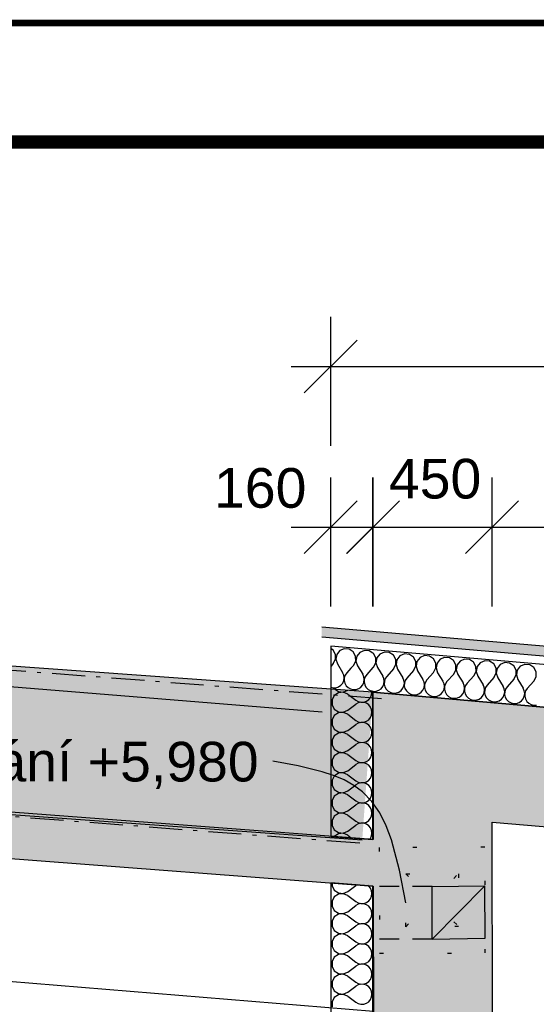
# Model space of a CAD drawing. Extents: x -12025 to 39812, y -28775 to 12.
# Tile 50 of 90: x 19994 to 21949, y -3713 to 12. Entities that reach past the tile are written whole.
import ezdxf
from ezdxf.enums import TextEntityAlignment as Align

# ---------------------------------------------------------------- set-up
doc = ezdxf.new("R2010")
doc.units = 0
doc.header["$MEASUREMENT"] = 0
for name, pattern in [('Tečkovaná L', [257.5, 15, -242.5]), ('Čerchovaná M', [225, 125, -42.5, 15, -42.5]), ('Čárkovaná S', [125, 75, -50])]:
    doc.linetypes.add(name, pattern=pattern)
for name, color, linetype in [('OÚ Dukovany půdorys kóty 1NP', 7, 'Continuous'), ('OÚ Dukovany půdorys podklad 1NP', 7, 'Continuous'), ('Ramecek', 7, 'Continuous')]:
    doc.layers.add(name, color=color, linetype=linetype)
doc.styles.add('Arial', font='txt')

msp = doc.modelspace()

# ---------------------------------------------------------------- hatches: boundary and pattern name
at = {"layer": 'OÚ Dukovany půdorys podklad 1NP', "linetype": 'Continuous'}
h = msp.add_hatch(dxfattribs=at)
h.set_pattern_fill('OMÍTKA_01', color=21, style=0, pattern_type=2)
h.set_pattern_definition([(0, (0, 0), (0, 86.60254), [0, -50]), (0, (25, 43.3), (0, 86.60254), [0, -50])])
edge = h.paths.add_edge_path()
edge.add_spline(control_points=[(21137.1, -2322.4), (21137.1, -2322.4), (26289.7, -2764.7), (26289.7, -2764.7)], knot_values=[0, 0, 0, 0, 1, 1, 1, 1], degree=3, periodic=0)
edge.add_spline(control_points=[(26289.7, -2764.7), (26289.7, -2764.7), (26292.6, -2728.3), (26292.6, -2728.3)], knot_values=[0, 0, 0, 0, 1, 1, 1, 1], degree=3, periodic=0)
edge.add_spline(control_points=[(26292.6, -2728.3), (26292.6, -2728.3), (21137, -2285.7), (21137, -2285.7)], knot_values=[0, 0, 0, 0, 1, 1, 1, 1], degree=3, periodic=0)
edge.add_spline(control_points=[(21137, -2285.7), (21137, -2285.7), (21137.1, -2322.4), (21137.1, -2322.4)], knot_values=[0, 0, 0, 0, 1, 1, 1, 1], degree=3, periodic=0)
edge.add_spline(control_points=[(21137.1, -2322.4), (21137.1, -2322.4), (21137.1, -2322.4), (21137.1, -2322.4)], knot_values=[0, 0, 0, 0, 1, 1, 1, 1], degree=3, periodic=0)
h = msp.add_hatch(color=9, dxfattribs=at)
edge = h.paths.add_edge_path()
edge.add_spline(control_points=[(21355.3, -3519.2), (21355.3, -3519.2), (21755.3, -3518.5), (21755.3, -3518.5)], knot_values=[0, 0, 0, 0, 1, 1, 1, 1], degree=3, periodic=0)
edge.add_spline(control_points=[(21755.3, -3518.5), (21755.3, -3518.5), (21754.6, -3118.5), (21754.6, -3118.5)], knot_values=[0, 0, 0, 0, 1, 1, 1, 1], degree=3, periodic=0)
edge.add_spline(control_points=[(21754.6, -3118.5), (21754.6, -3118.5), (21354.6, -3119.2), (21354.6, -3119.2)], knot_values=[0, 0, 0, 0, 1, 1, 1, 1], degree=3, periodic=0)
edge.add_spline(control_points=[(21354.6, -3119.2), (21354.6, -3119.2), (21355.3, -3519.2), (21355.3, -3519.2)], knot_values=[0, 0, 0, 0, 1, 1, 1, 1], degree=3, periodic=0)
edge.add_spline(control_points=[(21355.3, -3519.2), (21355.3, -3519.2), (21355.3, -3419), (21355.3, -3419)], knot_values=[0, 0, 0, 0, 1, 1, 1, 1], degree=3, periodic=0)
edge.add_spline(control_points=[(21355.3, -3419), (21355.3, -3419), (21455.1, -3419), (21455.1, -3419)], knot_values=[0, 0, 0, 0, 1, 1, 1, 1], degree=3, periodic=0)
edge.add_spline(control_points=[(21455.1, -3419), (21455.1, -3419), (21454.8, -3219), (21454.8, -3219)], knot_values=[0, 0, 0, 0, 1, 1, 1, 1], degree=3, periodic=0)
edge.add_spline(control_points=[(21454.8, -3219), (21454.8, -3219), (21654.8, -3218.6), (21654.8, -3218.6)], knot_values=[0, 0, 0, 0, 1, 1, 1, 1], degree=3, periodic=0)
edge.add_spline(control_points=[(21654.8, -3218.6), (21654.8, -3218.6), (21655.1, -3418.6), (21655.1, -3418.6)], knot_values=[0, 0, 0, 0, 1, 1, 1, 1], degree=3, periodic=0)
edge.add_spline(control_points=[(21655.1, -3418.6), (21655.1, -3418.6), (21455.1, -3419), (21455.1, -3419)], knot_values=[0, 0, 0, 0, 1, 1, 1, 1], degree=3, periodic=0)
edge.add_spline(control_points=[(21455.1, -3419), (21455.1, -3419), (21355.3, -3419), (21355.3, -3419)], knot_values=[0, 0, 0, 0, 1, 1, 1, 1], degree=3, periodic=0)
edge.add_spline(control_points=[(21355.3, -3419), (21355.3, -3419), (21355.3, -3519.2), (21355.3, -3519.2)], knot_values=[0, 0, 0, 0, 1, 1, 1, 1], degree=3, periodic=0)
edge.add_spline(control_points=[(21355.3, -3519.2), (21355.3, -3519.2), (21355.3, -3519.2), (21355.3, -3519.2)], knot_values=[0, 0, 0, 0, 1, 1, 1, 1], degree=3, periodic=0)
h = msp.add_hatch(color=9, dxfattribs=at)
edge = h.paths.add_edge_path()
edge.add_spline(control_points=[(21355.3, -3519.2), (21355.3, -3519.2), (21755.3, -3518.5), (21755.3, -3518.5)], knot_values=[0, 0, 0, 0, 1, 1, 1, 1], degree=3, periodic=0)
edge.add_spline(control_points=[(21755.3, -3518.5), (21755.3, -3518.5), (21754.6, -3118.5), (21754.6, -3118.5)], knot_values=[0, 0, 0, 0, 1, 1, 1, 1], degree=3, periodic=0)
edge.add_spline(control_points=[(21754.6, -3118.5), (21754.6, -3118.5), (21354.6, -3119.2), (21354.6, -3119.2)], knot_values=[0, 0, 0, 0, 1, 1, 1, 1], degree=3, periodic=0)
edge.add_spline(control_points=[(21354.6, -3119.2), (21354.6, -3119.2), (21355.3, -3519.2), (21355.3, -3519.2)], knot_values=[0, 0, 0, 0, 1, 1, 1, 1], degree=3, periodic=0)
edge.add_spline(control_points=[(21355.3, -3519.2), (21355.3, -3519.2), (21355.3, -3419), (21355.3, -3419)], knot_values=[0, 0, 0, 0, 1, 1, 1, 1], degree=3, periodic=0)
edge.add_spline(control_points=[(21355.3, -3419), (21355.3, -3419), (21455.1, -3419), (21455.1, -3419)], knot_values=[0, 0, 0, 0, 1, 1, 1, 1], degree=3, periodic=0)
edge.add_spline(control_points=[(21455.1, -3419), (21455.1, -3419), (21454.8, -3219), (21454.8, -3219)], knot_values=[0, 0, 0, 0, 1, 1, 1, 1], degree=3, periodic=0)
edge.add_spline(control_points=[(21454.8, -3219), (21454.8, -3219), (21654.8, -3218.6), (21654.8, -3218.6)], knot_values=[0, 0, 0, 0, 1, 1, 1, 1], degree=3, periodic=0)
edge.add_spline(control_points=[(21654.8, -3218.6), (21654.8, -3218.6), (21655.1, -3418.6), (21655.1, -3418.6)], knot_values=[0, 0, 0, 0, 1, 1, 1, 1], degree=3, periodic=0)
edge.add_spline(control_points=[(21655.1, -3418.6), (21655.1, -3418.6), (21455.1, -3419), (21455.1, -3419)], knot_values=[0, 0, 0, 0, 1, 1, 1, 1], degree=3, periodic=0)
edge.add_spline(control_points=[(21455.1, -3419), (21455.1, -3419), (21355.3, -3419), (21355.3, -3419)], knot_values=[0, 0, 0, 0, 1, 1, 1, 1], degree=3, periodic=0)
edge.add_spline(control_points=[(21355.3, -3419), (21355.3, -3419), (21355.3, -3519.2), (21355.3, -3519.2)], knot_values=[0, 0, 0, 0, 1, 1, 1, 1], degree=3, periodic=0)
edge.add_spline(control_points=[(21355.3, -3519.2), (21355.3, -3519.2), (21355.3, -3519.2), (21355.3, -3519.2)], knot_values=[0, 0, 0, 0, 1, 1, 1, 1], degree=3, periodic=0)

# ---------------------------------------------------------------- linework, layer by layer
at = {"layer": 'OÚ Dukovany půdorys kóty 1NP', "color": 1, "linetype": 'Continuous'}
for p, q in [((21170.9, -1599.7), (21170.9, -1112.2)), ((21270.9, -1199.7), (21070.9, -1399.7)), ((21020.9, -1299.7), (21170.9, -1299.7)), ((21170.9, -1299.7), (32157.5, -1299.7)), ((21170.9, -2207.6), (21170.9, -1720.1)), ((21330.9, -2207.6), (21330.9, -1720.1)), ((21331.8, -2207.6), (21331.8, -1720.1)), ((21781.3, -2207.6), (21781.3, -1720.1)), ((21781.3, -2207.6), (21781.3, -1720.1)), ((21070.9, -2007.6), (21270.9, -1807.6)), ((21430.9, -1807.6), (21230.9, -2007.6)), ((21431.8, -1807.6), (21231.8, -2007.6)), ((21881.3, -1807.6), (21681.3, -2007.6)), ((21881.3, -1807.6), (21681.3, -2007.6)), ((21020.9, -1907.6), (21170.9, -1907.6)), ((21170.9, -1907.6), (21330.9, -1907.6)), ((21181.8, -1907.6), (21331.8, -1907.6)), ((21330.9, -1907.6), (21480.9, -1907.6)), ((21331.8, -1907.6), (21781.3, -1907.6)), ((21781.3, -1907.6), (24466.6, -1907.6))]:
    msp.add_line(p, q, dxfattribs=at)
at = {"layer": 'OÚ Dukovany půdorys podklad 1NP', "color": 8, "linetype": 'Continuous'}
msp.add_line((21138.4, -2607.8), (6775, -1445), dxfattribs=at)
at = {"layer": 'OÚ Dukovany půdorys podklad 1NP', "color": 251, "linetype": 'Čerchovaná M'}
for p, q in [((21363.1, -2556.8), (7737.8, -1515.5)), ((7695.9, -2063.9), (21321.2, -3105.2))]:
    msp.add_line(p, q, dxfattribs=at)
at = {"layer": 'OÚ Dukovany půdorys podklad 1NP', "color": 7, "linetype": 'Continuous'}
for p, q in [((21330.4, -2532.3), (11385.9, -1815.5)), ((21331.4, -3089.7), (11345.5, -2334.1)), ((11345.7, -2374), (21290.2, -3090.9)), ((11332.3, -2508.6), (21331.8, -3265.2)), ((21330.4, -2532.3), (21331.2, -2984.1)), ((25966, -2934.2), (21330.4, -2532.3)), ((21331.2, -2984.1), (21331.4, -3089.7)), ((21781.3, -3023.1), (25966.8, -3386)), ((21782.8, -3812.2), (21781.3, -3023.1)), ((21331.8, -3265.2), (21332.8, -3813))]:
    msp.add_line(p, q, dxfattribs=at)
at = {"layer": 'OÚ Dukovany půdorys podklad 1NP', "color": 1, "linetype": 'Continuous'}
for p, q in [((26292.6, -2728.3), (21137, -2285.7)), ((21137.1, -2322.4), (26289.7, -2764.7)), ((21170.9, -2357.9), (21170.9, -2518.5)), ((25979.6, -2774.8), (21170.9, -2357.9)), ((21170.9, -2518.5), (21170.9, -3077.5)), ((21330.9, -2532.3), (25966.8, -2934.3)), ((21330.9, -3089.6), (21330.9, -2532.3)), ((21170.9, -3077.5), (21330.9, -3089.6)), ((21330.9, -3265.1), (21170.9, -3253)), ((21170.9, -3253), (21170.9, -3814)), ((21330.9, -3814), (21330.9, -3265.1))]:
    msp.add_line(p, q, dxfattribs=at)
at = {"layer": 'OÚ Dukovany půdorys podklad 1NP', "color": 21, "linetype": 'Continuous'}
for p, q in [((21180.4, -2372.5), (21170.9, -2366.2)), ((21189.3, -2388.8), (21180.4, -2372.5)), ((21205.2, -2374.6), (21196.4, -2385.7)), ((21222.3, -2367.3), (21205.2, -2374.6)), ((21240.8, -2368.9), (21222.3, -2367.3)), ((21256.3, -2379.1), (21240.8, -2368.9)), ((21265.2, -2395.3), (21256.3, -2379.1)), ((21281.1, -2381.2), (21269.6, -2395.7)), ((21298.2, -2373.9), (21281.1, -2381.2)), ((21316.7, -2375.5), (21298.2, -2373.9)), ((21330.9, -2384.8), (21316.7, -2375.5)), ((21374.1, -2380.5), (21357.1, -2387.8)), ((21392.6, -2382.1), (21374.1, -2380.5)), ((21408.1, -2392.2), (21392.6, -2382.1)), ((21180.8, -2423.7), (21189.5, -2407.3)), ((21189.5, -2407.3), (21189.3, -2388.8)), ((21193.7, -2389.1), (21190.3, -2407.4)), ((21190.3, -2407.4), (21196, -2425.1)), ((21196.4, -2385.7), (21193.7, -2389.1)), ((21256.7, -2430.3), (21265.4, -2413.9)), ((21265.4, -2413.9), (21265.2, -2395.3)), ((21269.6, -2395.7), (21266.2, -2414)), ((21266.2, -2414), (21271.9, -2431.6)), ((21332.2, -2385.6), (21330.9, -2384.8)), ((21341.1, -2401.9), (21332.2, -2385.6)), ((21332.6, -2436.9), (21341.3, -2420.5)), ((21341.3, -2420.5), (21341.1, -2401.9)), ((21345.5, -2402.3), (21342.1, -2420.6)), ((21342.1, -2420.6), (21347.8, -2438.2)), ((21357.1, -2387.8), (21345.5, -2402.3)), ((21417, -2408.5), (21408.1, -2392.2)), ((21417.2, -2427.1), (21417, -2408.5)), ((21421.4, -2408.9), (21418, -2427.1)), ((21433, -2394.4), (21421.4, -2408.9)), ((21450, -2387.1), (21433, -2394.4)), ((21468.5, -2388.7), (21450, -2387.1)), ((21484, -2398.8), (21468.5, -2388.7)), ((21492.9, -2415.1), (21484, -2398.8)), ((21493.1, -2433.6), (21492.9, -2415.1)), ((21497.3, -2415.5), (21494, -2433.7)), ((21508.9, -2401), (21497.3, -2415.5)), ((21525.9, -2393.6), (21508.9, -2401)), ((21544.4, -2395.2), (21525.9, -2393.6)), ((21559.9, -2405.4), (21544.4, -2395.2)), ((21568.8, -2421.7), (21559.9, -2405.4)), ((21584.8, -2407.5), (21573.2, -2422)), ((21601.8, -2400.2), (21584.8, -2407.5)), ((21620.3, -2401.8), (21601.8, -2400.2)), ((21635.8, -2412), (21620.3, -2401.8)), ((21644.7, -2428.3), (21635.8, -2412)), ((21660.7, -2414.1), (21649.1, -2428.6)), ((21677.7, -2406.8), (21660.7, -2414.1)), ((21696.2, -2408.4), (21677.7, -2406.8)), ((21711.8, -2418.6), (21696.2, -2408.4)), ((21720.7, -2434.8), (21711.8, -2418.6)), ((21736.6, -2420.7), (21725, -2435.2)), ((21753.6, -2413.4), (21736.6, -2420.7)), ((21772.1, -2415), (21753.6, -2413.4)), ((21787.7, -2425.1), (21772.1, -2415)), ((21829.5, -2420), (21812.5, -2427.3)), ((21848, -2421.6), (21829.5, -2420)), ((21180.8, -2423.7), (21170.9, -2434.9)), ((21196, -2425.1), (21216.1, -2457.4)), ((21220.4, -2467), (21216.1, -2457.4)), ((21247.1, -2441.1), (21231.3, -2458.7)), ((21256.7, -2430.3), (21247.1, -2441.1)), ((21271.9, -2431.6), (21292.1, -2464)), ((21330.9, -2438.9), (21307.2, -2465.3)), ((21332.6, -2436.9), (21330.9, -2438.9)), ((21347.8, -2438.2), (21368, -2470.6)), ((21408.5, -2443.5), (21383.1, -2471.9)), ((21408.5, -2443.5), (21417.2, -2427.1)), ((21418, -2427.1), (21423.7, -2444.8)), ((21423.7, -2444.8), (21443.9, -2477.1)), ((21484.5, -2450.1), (21459, -2478.5)), ((21484.5, -2450.1), (21493.1, -2433.6)), ((21494, -2433.7), (21499.6, -2451.4)), ((21499.6, -2451.4), (21519.8, -2483.7)), ((21560.4, -2456.7), (21535, -2485)), ((21560.4, -2456.7), (21569, -2440.2)), ((21569, -2440.2), (21568.8, -2421.7)), ((21573.2, -2422), (21569.9, -2440.3)), ((21569.9, -2440.3), (21575.5, -2458)), ((21575.5, -2458), (21595.7, -2490.3)), ((21636.3, -2463.2), (21644.9, -2446.8)), ((21644.9, -2446.8), (21644.7, -2428.3)), ((21649.1, -2428.6), (21645.8, -2446.9)), ((21645.8, -2446.9), (21651.4, -2464.6)), ((21712.2, -2469.8), (21720.8, -2453.4)), ((21720.8, -2453.4), (21720.7, -2434.8)), ((21725, -2435.2), (21721.7, -2453.5)), ((21721.7, -2453.5), (21727.3, -2471.1)), ((21796.6, -2441.4), (21787.7, -2425.1)), ((21796.7, -2460), (21796.6, -2441.4)), ((21800.9, -2441.8), (21797.6, -2460)), ((21812.5, -2427.3), (21800.9, -2441.8)), ((21863.6, -2431.7), (21848, -2421.6)), ((21872.5, -2448), (21863.6, -2431.7)), ((21872.6, -2466.6), (21872.5, -2448)), ((21876.8, -2448.4), (21873.5, -2466.6)), ((21888.4, -2433.9), (21876.8, -2448.4)), ((21905.4, -2426.5), (21888.4, -2433.9)), ((21923.9, -2428.1), (21905.4, -2426.5)), ((21939.5, -2438.3), (21923.9, -2428.1)), ((21948.4, -2454.6), (21939.5, -2438.3)), ((21948.5, -2473.1), (21948.4, -2454.6)), ((21216.3, -2497.5), (21220.5, -2487.8)), ((21221.9, -2477.4), (21220.4, -2467)), ((21220.5, -2487.8), (21221.9, -2477.4)), ((21222.2, -2477.4), (21221.8, -2487.9)), ((21221.8, -2487.9), (21224.3, -2498.1)), ((21225.5, -2467.4), (21222.2, -2477.4)), ((21231.3, -2458.7), (21225.5, -2467.4)), ((21296.3, -2473.6), (21292.1, -2464)), ((21292.2, -2504), (21296.3, -2494.7)), ((21297.8, -2484), (21296.3, -2473.6)), ((21296.3, -2494.7), (21296.4, -2494.4)), ((21296.4, -2494.4), (21297.8, -2484)), ((21298.1, -2484), (21297.7, -2494.5)), ((21297.7, -2494.5), (21298.3, -2496.8)), ((21301.4, -2474), (21298.1, -2484)), ((21307.2, -2465.3), (21301.4, -2474)), ((21372.2, -2480.2), (21368, -2470.6)), ((21373.7, -2490.6), (21372.2, -2480.2)), ((21372.3, -2501), (21373.7, -2490.6)), ((21374, -2490.6), (21373.6, -2501.1)), ((21377.3, -2480.6), (21374, -2490.6)), ((21383.1, -2471.9), (21377.3, -2480.6)), ((21448.1, -2486.7), (21443.9, -2477.1)), ((21449.6, -2497.2), (21448.1, -2486.7)), ((21453.2, -2487.2), (21449.9, -2497.2)), ((21459, -2478.5), (21453.2, -2487.2)), ((21524, -2493.3), (21519.8, -2483.7)), ((21525.5, -2503.7), (21524, -2493.3)), ((21529.1, -2493.8), (21525.8, -2503.8)), ((21535, -2485), (21529.1, -2493.8)), ((21599.9, -2499.9), (21595.7, -2490.3)), ((21610.9, -2491.6), (21605, -2500.3)), ((21636.3, -2463.2), (21610.9, -2491.6)), ((21651.4, -2464.6), (21671.6, -2496.9)), ((21712.2, -2469.8), (21686.8, -2498.2)), ((21727.3, -2471.1), (21747.5, -2503.5)), ((21788.1, -2476.4), (21762.7, -2504.8)), ((21788.1, -2476.4), (21796.7, -2460)), ((21797.6, -2460), (21803.3, -2477.7)), ((21803.3, -2477.7), (21823.4, -2510.1)), ((21864, -2483), (21838.6, -2511.4)), ((21864, -2483), (21872.6, -2466.6)), ((21873.5, -2466.6), (21879.2, -2484.3)), ((21879.2, -2484.3), (21899.3, -2516.6)), ((21939.9, -2489.6), (21914.5, -2517.9)), ((21939.9, -2489.6), (21948.5, -2473.1)), ((21170.9, -2513.3), (21180.5, -2515.5)), ((21180.5, -2515.5), (21191, -2514.9)), ((21185.3, -2519.7), (21200, -2529.5)), ((21191, -2514.9), (21201, -2511.6)), ((21200, -2529.5), (21218.5, -2531.3)), ((21218.5, -2532.2), (21200, -2533.9)), ((21201, -2511.6), (21209.6, -2505.6)), ((21209.6, -2505.6), (21216.3, -2497.5)), ((21218.5, -2531.3), (21235.6, -2524.1)), ((21235.6, -2539.4), (21218.5, -2532.2)), ((21224.3, -2498.1), (21229.5, -2507.3)), ((21229.5, -2507.3), (21237, -2514.7)), ((21235.6, -2524.1), (21235.6, -2524.1)), ((21237, -2514.7), (21246.2, -2519.7)), ((21246.2, -2519.7), (21256.4, -2522.1)), ((21256.4, -2522.1), (21266.9, -2521.5)), ((21266.9, -2521.5), (21276.9, -2518.1)), ((21276.9, -2518.1), (21285.5, -2512.2)), ((21285.5, -2512.2), (21292.2, -2504)), ((21298.3, -2496.8), (21300.2, -2504.7)), ((21300.2, -2504.7), (21305.4, -2513.9)), ((21305.4, -2513.9), (21312.9, -2521.3)), ((21312.9, -2521.3), (21322.1, -2526.3)), ((21322.1, -2526.3), (21326.2, -2527.2)), ((21325.6, -2542.1), (21327, -2532)), ((21326.2, -2527.2), (21330.9, -2528.3)), ((21330.9, -2528.3), (21332.3, -2528.7)), ((21332.3, -2528.7), (21342.8, -2528.1)), ((21342.8, -2528.1), (21352.8, -2524.7)), ((21352.8, -2524.7), (21361.4, -2518.7)), ((21361.4, -2518.7), (21368.1, -2510.6)), ((21368.1, -2510.6), (21372.3, -2501)), ((21373.6, -2501.1), (21376.1, -2511.3)), ((21376.1, -2511.3), (21381.3, -2520.5)), ((21381.3, -2520.5), (21388.8, -2527.8)), ((21388.8, -2527.8), (21398, -2532.9)), ((21398, -2532.9), (21408.2, -2535.2)), ((21418.7, -2534.7), (21428.7, -2531.3)), ((21428.7, -2531.3), (21437.3, -2525.3)), ((21437.3, -2525.3), (21444, -2517.2)), ((21444, -2517.2), (21448.2, -2507.6)), ((21448.2, -2507.6), (21449.6, -2497.2)), ((21449.9, -2497.2), (21449.5, -2507.7)), ((21449.5, -2507.7), (21452, -2517.9)), ((21452, -2517.9), (21457.2, -2527)), ((21457.2, -2527), (21464.7, -2534.4)), ((21504.6, -2537.9), (21513.2, -2531.9)), ((21513.2, -2531.9), (21519.9, -2523.8)), ((21519.9, -2523.8), (21524.1, -2514.1)), ((21524.1, -2514.1), (21525.5, -2503.7)), ((21525.8, -2503.8), (21525.4, -2514.3)), ((21525.4, -2514.3), (21527.9, -2524.5)), ((21527.9, -2524.5), (21533.1, -2533.6)), ((21589.1, -2538.5), (21595.8, -2530.4)), ((21595.8, -2530.4), (21600, -2520.7)), ((21601.4, -2510.3), (21599.9, -2499.9)), ((21600, -2520.7), (21601.4, -2510.3)), ((21601.7, -2510.3), (21601.3, -2520.8)), ((21601.3, -2520.8), (21603.8, -2531.1)), ((21605, -2500.3), (21601.7, -2510.3)), ((21603.8, -2531.1), (21609, -2540.2)), ((21675.9, -2506.5), (21671.6, -2496.9)), ((21671.7, -2536.9), (21675.9, -2527.3)), ((21677.3, -2516.9), (21675.9, -2506.5)), ((21675.9, -2527.3), (21677.3, -2516.9)), ((21677.6, -2516.9), (21677.2, -2527.4)), ((21677.2, -2527.4), (21679.7, -2537.6)), ((21680.9, -2506.9), (21677.6, -2516.9)), ((21686.8, -2498.2), (21680.9, -2506.9)), ((21751.8, -2513.1), (21747.5, -2503.5)), ((21753.2, -2523.5), (21751.8, -2513.1)), ((21751.8, -2533.9), (21753.2, -2523.5)), ((21753.6, -2523.5), (21753.2, -2534)), ((21756.8, -2513.5), (21753.6, -2523.5)), ((21762.7, -2504.8), (21756.8, -2513.5)), ((21827.7, -2519.7), (21823.4, -2510.1)), ((21829.2, -2530.1), (21827.7, -2519.7)), ((21827.7, -2540.5), (21829.2, -2530.1)), ((21829.5, -2530.1), (21829.1, -2540.6)), ((21832.7, -2520.1), (21829.5, -2530.1)), ((21838.6, -2511.4), (21832.7, -2520.1)), ((21903.6, -2526.2), (21899.3, -2516.6)), ((21905.1, -2536.6), (21903.6, -2526.2)), ((21908.6, -2526.7), (21905.4, -2536.7)), ((21914.5, -2517.9), (21908.6, -2526.7)), ((21184.6, -2544.2), (21175.8, -2560.6)), ((21175.8, -2560.6), (21175.8, -2579.1)), ((21200, -2533.9), (21184.6, -2544.2)), ((21235.6, -2539.4), (21266.1, -2562.2)), ((21266.1, -2562.2), (21275.3, -2567.3)), ((21275.3, -2567.3), (21285.5, -2569.7)), ((21285.5, -2570), (21275.3, -2572.4)), ((21285.5, -2569.7), (21296, -2569.2)), ((21296, -2570.5), (21285.5, -2570)), ((21296, -2569.2), (21306, -2565.8)), ((21306, -2565.8), (21314.7, -2559.9)), ((21314.7, -2559.9), (21321.4, -2551.8)), ((21321.4, -2551.8), (21325.6, -2542.1)), ((21408.2, -2535.2), (21418.7, -2534.7)), ((21464.7, -2534.4), (21473.9, -2539.5)), ((21473.9, -2539.5), (21484.1, -2541.8)), ((21484.1, -2541.8), (21494.6, -2541.3)), ((21494.6, -2541.3), (21504.6, -2537.9)), ((21533.1, -2533.6), (21540.6, -2541)), ((21540.6, -2541), (21549.8, -2546.1)), ((21549.8, -2546.1), (21560, -2548.4)), ((21560, -2548.4), (21570.5, -2547.9)), ((21570.5, -2547.9), (21580.5, -2544.5)), ((21580.5, -2544.5), (21589.1, -2538.5)), ((21609, -2540.2), (21616.5, -2547.6)), ((21616.5, -2547.6), (21625.7, -2552.6)), ((21625.7, -2552.6), (21636, -2555)), ((21636, -2555), (21646.5, -2554.4)), ((21646.5, -2554.4), (21656.4, -2551)), ((21656.4, -2551), (21665, -2545.1)), ((21665, -2545.1), (21671.7, -2536.9)), ((21679.7, -2537.6), (21684.9, -2546.8)), ((21684.9, -2546.8), (21692.4, -2554.2)), ((21692.4, -2554.2), (21701.6, -2559.2)), ((21701.6, -2559.2), (21711.9, -2561.6)), ((21711.9, -2561.6), (21722.4, -2561)), ((21722.4, -2561), (21732.3, -2557.6)), ((21732.3, -2557.6), (21740.9, -2551.6)), ((21740.9, -2551.6), (21747.6, -2543.5)), ((21747.6, -2543.5), (21751.8, -2533.9)), ((21753.2, -2534), (21755.6, -2544.2)), ((21755.6, -2544.2), (21760.8, -2553.4)), ((21760.8, -2553.4), (21768.3, -2560.7)), ((21768.3, -2560.7), (21777.5, -2565.8)), ((21777.5, -2565.8), (21787.8, -2568.1)), ((21787.8, -2568.1), (21798.3, -2567.6)), ((21798.3, -2567.6), (21808.2, -2564.2)), ((21808.2, -2564.2), (21816.9, -2558.2)), ((21816.9, -2558.2), (21823.5, -2550.1)), ((21823.5, -2550.1), (21827.7, -2540.5)), ((21829.1, -2540.6), (21831.5, -2550.8)), ((21831.5, -2550.8), (21836.7, -2559.9)), ((21836.7, -2559.9), (21844.2, -2567.3)), ((21844.2, -2567.3), (21853.4, -2572.4)), ((21884.1, -2570.8), (21892.8, -2564.8)), ((21892.8, -2564.8), (21899.4, -2556.7)), ((21899.4, -2556.7), (21903.6, -2547.1)), ((21903.6, -2547.1), (21905.1, -2536.6)), ((21905.4, -2536.7), (21905, -2547.2)), ((21905, -2547.2), (21907.5, -2557.4)), ((21907.5, -2557.4), (21912.6, -2566.5)), ((21912.6, -2566.5), (21920.1, -2573.9)), ((21175.8, -2579.1), (21184.6, -2595.5)), ((21184.6, -2595.5), (21200, -2605.7)), ((21200, -2605.7), (21218.5, -2607.5)), ((21218.5, -2607.5), (21235.6, -2600.3)), ((21235.6, -2600.3), (21266.1, -2577.4)), ((21275.3, -2572.4), (21266.1, -2577.4)), ((21306, -2573.9), (21296, -2570.5)), ((21314.7, -2579.8), (21306, -2573.9)), ((21321.4, -2587.9), (21314.7, -2579.8)), ((21325.6, -2597.5), (21321.4, -2587.9)), ((21327, -2607.9), (21325.6, -2597.5)), ((21853.4, -2572.4), (21863.7, -2574.7)), ((21863.7, -2574.7), (21874.2, -2574.2)), ((21874.2, -2574.2), (21884.1, -2570.8)), ((21920.1, -2573.9), (21929.3, -2579)), ((21929.3, -2579), (21939.6, -2581.3)), ((21939.6, -2581.3), (21950.1, -2580.8)), ((21184.6, -2620.4), (21175.8, -2636.7)), ((21175.8, -2636.7), (21175.8, -2655.3)), ((21200, -2610.1), (21184.6, -2620.4)), ((21218.5, -2608.4), (21200, -2610.1)), ((21235.6, -2615.5), (21218.5, -2608.4)), ((21235.6, -2615.5), (21266.1, -2638.4)), ((21266.1, -2638.4), (21275.3, -2643.5)), ((21275.3, -2643.5), (21285.5, -2645.9)), ((21296, -2645.4), (21306, -2642)), ((21306, -2642), (21314.7, -2636)), ((21314.7, -2636), (21321.4, -2628)), ((21321.4, -2628), (21325.6, -2618.3)), ((21325.6, -2618.3), (21327, -2607.9)), ((21175.8, -2655.3), (21184.6, -2671.7)), ((21184.6, -2671.7), (21200, -2681.9)), ((21200, -2681.9), (21218.5, -2683.7)), ((21218.5, -2683.7), (21235.6, -2676.5)), ((21235.6, -2676.5), (21266.1, -2653.6)), ((21275.3, -2648.6), (21266.1, -2653.6)), ((21285.5, -2646.2), (21275.3, -2648.6)), ((21285.5, -2645.9), (21296, -2645.4)), ((21296, -2646.7), (21285.5, -2646.2)), ((21306, -2650), (21296, -2646.7)), ((21314.7, -2656), (21306, -2650)), ((21321.4, -2664.1), (21314.7, -2656)), ((21325.6, -2673.7), (21321.4, -2664.1)), ((21327, -2684.1), (21325.6, -2673.7)), ((21184.6, -2696.6), (21175.8, -2712.9)), ((21175.8, -2712.9), (21175.8, -2731.5)), ((21200, -2686.3), (21184.6, -2696.6)), ((21218.5, -2684.6), (21200, -2686.3)), ((21235.6, -2691.7), (21218.5, -2684.6)), ((21235.6, -2691.7), (21266.1, -2714.6)), ((21266.1, -2714.6), (21275.3, -2719.7)), ((21296, -2721.5), (21306, -2718.2)), ((21306, -2718.2), (21314.7, -2712.2)), ((21314.7, -2712.2), (21321.4, -2704.1)), ((21321.4, -2704.1), (21325.6, -2694.5)), ((21325.6, -2694.5), (21327, -2684.1)), ((21175.8, -2731.5), (21184.6, -2747.8)), ((21184.6, -2747.8), (21200, -2758.1)), ((21218.5, -2759.9), (21235.6, -2752.7)), ((21235.6, -2752.7), (21266.1, -2729.8)), ((21275.3, -2724.7), (21266.1, -2729.8)), ((21275.3, -2719.7), (21285.5, -2722.1)), ((21285.5, -2722.4), (21275.3, -2724.7)), ((21285.5, -2722.1), (21296, -2721.5)), ((21296, -2722.9), (21285.5, -2722.4)), ((21306, -2726.2), (21296, -2722.9)), ((21314.7, -2732.2), (21306, -2726.2)), ((21321.4, -2740.3), (21314.7, -2732.2)), ((21325.6, -2749.9), (21321.4, -2740.3)), ((21327, -2760.3), (21325.6, -2749.9)), ((21184.6, -2772.8), (21175.8, -2789.1)), ((21175.8, -2789.1), (21175.8, -2807.7)), ((21200, -2762.5), (21184.6, -2772.8)), ((21200, -2758.1), (21218.5, -2759.9)), ((21218.5, -2760.7), (21200, -2762.5)), ((21235.6, -2767.9), (21218.5, -2760.7)), ((21235.6, -2767.9), (21266.1, -2790.8)), ((21266.1, -2790.8), (21275.3, -2795.9)), ((21306, -2794.4), (21314.7, -2788.4)), ((21314.7, -2788.4), (21321.4, -2780.3)), ((21321.4, -2780.3), (21325.6, -2770.7)), ((21325.6, -2770.7), (21327, -2760.3)), ((21175.8, -2807.7), (21184.6, -2824)), ((21184.6, -2824), (21200, -2834.3)), ((21218.5, -2836.1), (21235.6, -2828.9)), ((21235.6, -2828.9), (21266.1, -2806)), ((21275.3, -2800.9), (21266.1, -2806)), ((21275.3, -2795.9), (21285.5, -2798.2)), ((21285.5, -2798.6), (21275.3, -2800.9)), ((21285.5, -2798.2), (21296, -2797.7)), ((21296, -2799.1), (21285.5, -2798.6)), ((21296, -2797.7), (21306, -2794.4)), ((21306, -2802.4), (21296, -2799.1)), ((21314.7, -2808.4), (21306, -2802.4)), ((21321.4, -2816.5), (21314.7, -2808.4)), ((21325.6, -2826.1), (21321.4, -2816.5)), ((21327, -2836.5), (21325.6, -2826.1)), ((21184.6, -2849), (21175.8, -2865.3)), ((21175.8, -2865.3), (21175.8, -2883.9)), ((21200, -2838.7), (21184.6, -2849)), ((21200, -2834.3), (21218.5, -2836.1)), ((21218.5, -2836.9), (21200, -2838.7)), ((21235.6, -2844.1), (21218.5, -2836.9)), ((21235.6, -2844.1), (21266.1, -2867)), ((21266.1, -2867), (21275.3, -2872.1)), ((21306, -2870.6), (21314.7, -2864.6)), ((21314.7, -2864.6), (21321.4, -2856.5)), ((21321.4, -2856.5), (21325.6, -2846.9)), ((21325.6, -2846.9), (21327, -2836.5)), ((21175.8, -2883.9), (21184.6, -2900.2)), ((21184.6, -2900.2), (21200, -2910.5)), ((21218.5, -2912.3), (21235.6, -2905.1)), ((21235.6, -2905.1), (21266.1, -2882.2)), ((21275.3, -2877.1), (21266.1, -2882.2)), ((21275.3, -2872.1), (21285.5, -2874.4)), ((21285.5, -2874.7), (21275.3, -2877.1)), ((21285.5, -2874.4), (21296, -2873.9)), ((21296, -2875.3), (21285.5, -2874.7)), ((21296, -2873.9), (21306, -2870.6)), ((21306, -2878.6), (21296, -2875.3)), ((21314.7, -2884.6), (21306, -2878.6)), ((21321.4, -2892.7), (21314.7, -2884.6)), ((21325.6, -2902.3), (21321.4, -2892.7)), ((21327, -2912.7), (21325.6, -2902.3)), ((21184.6, -2925.1), (21175.8, -2941.5)), ((21175.8, -2941.5), (21175.8, -2960.1)), ((21200, -2914.9), (21184.6, -2925.1)), ((21200, -2910.5), (21218.5, -2912.3)), ((21218.5, -2913.1), (21200, -2914.9)), ((21235.6, -2920.3), (21218.5, -2913.1)), ((21235.6, -2920.3), (21266.1, -2943.2)), ((21306, -2946.8), (21314.7, -2940.8)), ((21314.7, -2940.8), (21321.4, -2932.7)), ((21321.4, -2932.7), (21325.6, -2923.1)), ((21325.6, -2923.1), (21327, -2912.7)), ((21175.8, -2960.1), (21184.6, -2976.4)), ((21184.6, -2976.4), (21200, -2986.7)), ((21235.6, -2981.3), (21266.1, -2958.4)), ((21266.1, -2943.2), (21275.3, -2948.2)), ((21275.3, -2953.3), (21266.1, -2958.4)), ((21275.3, -2948.2), (21285.5, -2950.6)), ((21285.5, -2950.9), (21275.3, -2953.3)), ((21285.5, -2950.6), (21296, -2950.1)), ((21296, -2951.4), (21285.5, -2950.9)), ((21296, -2950.1), (21306, -2946.8)), ((21306, -2954.8), (21296, -2951.4)), ((21314.7, -2960.8), (21306, -2954.8)), ((21321.4, -2968.9), (21314.7, -2960.8)), ((21325.6, -2978.5), (21321.4, -2968.9)), ((21327, -2988.9), (21325.6, -2978.5)), ((21184.6, -3001.3), (21175.8, -3017.7)), ((21200, -2991.1), (21184.6, -3001.3)), ((21200, -2986.7), (21218.5, -2988.4)), ((21218.5, -2989.3), (21200, -2991.1)), ((21218.5, -2988.4), (21235.6, -2981.3)), ((21235.6, -2996.5), (21218.5, -2989.3)), ((21235.6, -2996.5), (21266.1, -3019.4)), ((21306, -3023), (21314.7, -3017)), ((21314.7, -3017), (21321.4, -3008.9)), ((21321.4, -3008.9), (21325.6, -2999.3)), ((21325.6, -2999.3), (21327, -2988.9)), ((21175.8, -3017.7), (21175.8, -3036.3)), ((21175.8, -3036.3), (21184.6, -3052.6)), ((21184.6, -3052.6), (21200, -3062.9)), ((21235.6, -3057.4), (21266.1, -3034.6)), ((21266.1, -3019.4), (21275.3, -3024.4)), ((21275.3, -3029.5), (21266.1, -3034.6)), ((21275.3, -3024.4), (21285.5, -3026.8)), ((21285.5, -3027.1), (21275.3, -3029.5)), ((21285.5, -3026.8), (21296, -3026.3)), ((21296, -3027.6), (21285.5, -3027.1)), ((21296, -3026.3), (21306, -3023)), ((21306, -3031), (21296, -3027.6)), ((21314.7, -3036.9), (21306, -3031)), ((21321.4, -3045), (21314.7, -3036.9)), ((21325.6, -3054.7), (21321.4, -3045)), ((21184.6, -3077.5), (21184, -3078.5)), ((21200, -3067.3), (21184.6, -3077.5)), ((21200, -3062.9), (21218.5, -3064.6)), ((21218.5, -3065.5), (21200, -3067.3)), ((21218.5, -3064.6), (21235.6, -3057.4)), ((21235.6, -3072.7), (21218.5, -3065.5)), ((21235.6, -3072.7), (21250.1, -3083.5)), ((21318.4, -3088.7), (21321.4, -3085.1)), ((21321.4, -3085.1), (21325.6, -3075.5)), ((21327, -3065.1), (21325.6, -3054.7)), ((21325.6, -3075.5), (21327, -3065.1)), ((21175.8, -3253.4), (21175.8, -3264.8)), ((21175.8, -3264.8), (21184.6, -3281.2)), ((21235.6, -3286), (21266.1, -3263.2)), ((21270.7, -3260.6), (21266.1, -3263.2)), ((21314.7, -3265.5), (21312, -3263.7)), ((21321.4, -3273.6), (21314.7, -3265.5)), ((21325.6, -3283.2), (21321.4, -3273.6)), ((21184.6, -3306.1), (21175.8, -3322.5)), ((21184.6, -3281.2), (21200, -3291.5)), ((21200, -3295.8), (21184.6, -3306.1)), ((21200, -3291.5), (21218.5, -3293.2)), ((21218.5, -3294.1), (21200, -3295.8)), ((21218.5, -3293.2), (21235.6, -3286)), ((21235.6, -3301.3), (21218.5, -3294.1)), ((21235.6, -3301.3), (21266.1, -3324.1)), ((21314.7, -3321.8), (21321.4, -3313.7)), ((21321.4, -3313.7), (21325.6, -3304.1)), ((21327, -3293.6), (21325.6, -3283.2)), ((21325.6, -3304.1), (21327, -3293.6)), ((21175.8, -3322.5), (21175.8, -3341)), ((21175.8, -3341), (21184.6, -3357.4)), ((21235.6, -3362.2), (21266.1, -3339.4)), ((21266.1, -3324.1), (21275.3, -3329.2)), ((21275.3, -3334.3), (21266.1, -3339.4)), ((21275.3, -3329.2), (21285.5, -3331.6)), ((21285.5, -3331.9), (21275.3, -3334.3)), ((21285.5, -3331.6), (21296, -3331.1)), ((21296, -3332.4), (21285.5, -3331.9)), ((21296, -3331.1), (21306, -3327.7)), ((21306, -3335.8), (21296, -3332.4)), ((21306, -3327.7), (21314.7, -3321.8)), ((21314.7, -3341.7), (21306, -3335.8)), ((21321.4, -3349.8), (21314.7, -3341.7)), ((21325.6, -3359.4), (21321.4, -3349.8)), ((21184.6, -3382.3), (21175.8, -3398.6)), ((21184.6, -3357.4), (21200, -3367.6)), ((21200, -3372), (21184.6, -3382.3)), ((21200, -3367.6), (21218.5, -3369.4)), ((21218.5, -3370.3), (21200, -3372)), ((21218.5, -3369.4), (21235.6, -3362.2)), ((21235.6, -3377.4), (21218.5, -3370.3)), ((21235.6, -3377.4), (21266.1, -3400.3)), ((21314.7, -3398), (21321.4, -3389.9)), ((21321.4, -3389.9), (21325.6, -3380.2)), ((21327, -3369.8), (21325.6, -3359.4)), ((21325.6, -3380.2), (21327, -3369.8)), ((21175.8, -3398.6), (21175.8, -3417.2)), ((21175.8, -3417.2), (21184.6, -3433.6)), ((21235.6, -3438.4), (21266.1, -3415.5)), ((21266.1, -3400.3), (21275.3, -3405.4)), ((21275.3, -3410.5), (21266.1, -3415.5)), ((21275.3, -3405.4), (21285.5, -3407.8)), ((21285.5, -3408.1), (21275.3, -3410.5)), ((21285.5, -3407.8), (21296, -3407.3)), ((21296, -3408.6), (21285.5, -3408.1)), ((21296, -3407.3), (21306, -3403.9)), ((21306, -3411.9), (21296, -3408.6)), ((21306, -3403.9), (21314.7, -3398)), ((21314.7, -3417.9), (21306, -3411.9)), ((21321.4, -3426), (21314.7, -3417.9)), ((21325.6, -3435.6), (21321.4, -3426)), ((21184.6, -3458.5), (21175.8, -3474.8)), ((21184.6, -3433.6), (21200, -3443.8)), ((21200, -3448.2), (21184.6, -3458.5)), ((21200, -3443.8), (21218.5, -3445.6)), ((21218.5, -3446.5), (21200, -3448.2)), ((21218.5, -3445.6), (21235.6, -3438.4)), ((21235.6, -3453.6), (21218.5, -3446.5)), ((21235.6, -3453.6), (21266.1, -3476.5)), ((21321.4, -3466), (21325.6, -3456.4)), ((21327, -3446), (21325.6, -3435.6)), ((21325.6, -3456.4), (21327, -3446)), ((21175.8, -3474.8), (21175.8, -3493.4)), ((21175.8, -3493.4), (21184.6, -3509.7)), ((21235.6, -3514.6), (21266.1, -3491.7)), ((21266.1, -3476.5), (21275.3, -3481.6)), ((21275.3, -3486.6), (21266.1, -3491.7)), ((21275.3, -3481.6), (21285.5, -3484)), ((21285.5, -3484.3), (21275.3, -3486.6)), ((21285.5, -3484), (21296, -3483.5)), ((21296, -3484.8), (21285.5, -3484.3)), ((21296, -3483.5), (21306, -3480.1)), ((21306, -3488.1), (21296, -3484.8)), ((21306, -3480.1), (21314.7, -3474.1)), ((21314.7, -3494.1), (21306, -3488.1)), ((21314.7, -3474.1), (21321.4, -3466)), ((21321.4, -3502.2), (21314.7, -3494.1)), ((21184.6, -3534.7), (21175.8, -3551)), ((21184.6, -3509.7), (21200, -3520)), ((21200, -3524.4), (21184.6, -3534.7)), ((21200, -3520), (21218.5, -3521.8)), ((21218.5, -3522.6), (21200, -3524.4)), ((21218.5, -3521.8), (21235.6, -3514.6)), ((21235.6, -3529.8), (21218.5, -3522.6)), ((21235.6, -3529.8), (21266.1, -3552.7)), ((21325.6, -3511.8), (21321.4, -3502.2)), ((21321.4, -3542.2), (21325.6, -3532.6)), ((21327, -3522.2), (21325.6, -3511.8)), ((21325.6, -3532.6), (21327, -3522.2)), ((21175.8, -3551), (21175.8, -3569.6)), ((21175.8, -3569.6), (21184.6, -3585.9)), ((21235.6, -3590.8), (21266.1, -3567.9)), ((21266.1, -3552.7), (21275.3, -3557.8)), ((21275.3, -3562.8), (21266.1, -3567.9)), ((21275.3, -3557.8), (21285.5, -3560.2)), ((21285.5, -3560.5), (21275.3, -3562.8)), ((21285.5, -3560.2), (21296, -3559.6)), ((21296, -3561), (21285.5, -3560.5)), ((21296, -3559.6), (21306, -3556.3)), ((21306, -3564.3), (21296, -3561)), ((21306, -3556.3), (21314.7, -3550.3)), ((21314.7, -3570.3), (21306, -3564.3)), ((21314.7, -3550.3), (21321.4, -3542.2)), ((21321.4, -3578.4), (21314.7, -3570.3)), ((21184.6, -3610.9), (21175.8, -3627.2)), ((21184.6, -3585.9), (21200, -3596.2)), ((21200, -3600.6), (21184.6, -3610.9)), ((21200, -3596.2), (21218.5, -3598)), ((21218.5, -3598.8), (21200, -3600.6)), ((21218.5, -3598), (21235.6, -3590.8)), ((21235.6, -3606), (21218.5, -3598.8)), ((21235.6, -3606), (21266.1, -3628.9)), ((21325.6, -3588), (21321.4, -3578.4)), ((21321.4, -3618.4), (21325.6, -3608.8)), ((21327, -3598.4), (21325.6, -3588)), ((21325.6, -3608.8), (21327, -3598.4)), ((21175.8, -3627.2), (21175.8, -3645.8)), ((21175.8, -3645.8), (21184.6, -3662.1)), ((21235.6, -3667), (21266.1, -3644.1)), ((21266.1, -3628.9), (21275.3, -3634)), ((21275.3, -3639), (21266.1, -3644.1)), ((21275.3, -3634), (21285.5, -3636.3)), ((21285.5, -3636.7), (21275.3, -3639)), ((21285.5, -3636.3), (21296, -3635.8)), ((21296, -3637.2), (21285.5, -3636.7)), ((21296, -3635.8), (21306, -3632.5)), ((21306, -3640.5), (21296, -3637.2)), ((21306, -3632.5), (21314.7, -3626.5)), ((21314.7, -3646.5), (21306, -3640.5)), ((21314.7, -3626.5), (21321.4, -3618.4)), ((21321.4, -3654.6), (21314.7, -3646.5)), ((21184.6, -3687.1), (21175.8, -3703.4)), ((21184.6, -3662.1), (21200, -3672.4)), ((21200, -3676.8), (21184.6, -3687.1)), ((21200, -3672.4), (21218.5, -3674.2)), ((21218.5, -3675), (21200, -3676.8)), ((21218.5, -3674.2), (21235.6, -3667)), ((21235.6, -3682.2), (21218.5, -3675)), ((21235.6, -3682.2), (21266.1, -3705.1)), ((21325.6, -3664.2), (21321.4, -3654.6)), ((21321.4, -3694.6), (21325.6, -3685)), ((21327, -3674.6), (21325.6, -3664.2)), ((21325.6, -3685), (21327, -3674.6)), ((21175.8, -3703.4), (21175.8, -3722)), ((21266.1, -3705.1), (21275.3, -3710.2)), ((21275.3, -3710.2), (21285.5, -3712.5)), ((21285.5, -3712.5), (21296, -3712)), ((21296, -3712), (21306, -3708.7)), ((21306, -3708.7), (21314.7, -3702.7)), ((21314.7, -3702.7), (21321.4, -3694.6))]:
    msp.add_line(p, q, dxfattribs=at)
at = {"layer": 'OÚ Dukovany půdorys podklad 1NP', "color": 254, "linetype": 'Tečkovaná L'}
for p, q in [((21454.8, -3219), (21655.1, -3418.6)), ((21454.8, -3219), (21655.1, -3418.6)), ((21455.1, -3419), (21654.8, -3218.6)), ((21455.1, -3419), (21654.8, -3218.6))]:
    msp.add_line(p, q, dxfattribs=at)
at = {"layer": 'OÚ Dukovany půdorys podklad 1NP', "color": 7, "linetype": 'Čárkovaná S'}
for p, q in [((21555.2, -3266.4), (21335.5, -3266.4)), ((21555.2, -3466.4), (21335.5, -3466.4))]:
    msp.add_line(p, q, dxfattribs=at)
at = {"layer": 'OÚ Dukovany půdorys podklad 1NP', "color": 7, "linetype": 'Continuous'}
msp.add_lwpolyline([(21332.6, -3739.8), (19581.5, -3596.7), (19098.9, -3315.1), (17218.5, -3184.4), (16896.7, -3053.7), (11339, -2588.9)], dxfattribs=at)
at = {"layer": 'OÚ Dukovany půdorys podklad 1NP', "color": 154, "linetype": 'Continuous', "flags": 128}
for points in [[(21291.6, -2908.7), (21258.6, -2884.3), (21221.8, -2863.9), (21181.8, -2846.9), (21139, -2832.8), (21047.5, -2810.8), (20951.6, -2793.4), (20951.6, -2793.4)], [(21455.4, -3328.4), (21431.6, -3205.5), (21400.9, -3089.8), (21380.9, -3036.9), (21356.6, -2988.5), (21327.1, -2945.5), (21291.6, -2908.7), (21291.6, -2908.7)]]:
    msp.add_lwpolyline(points, dxfattribs=at)
at = {"layer": 'OÚ Dukovany půdorys podklad 1NP', "color": 254, "linetype": 'Tečkovaná L'}
for points in [[(21355.3, -3519.2), (21755.3, -3518.5), (21754.6, -3118.5), (21354.6, -3119.2)], [(21355.3, -3519.2), (21755.3, -3518.5), (21754.6, -3118.5), (21354.6, -3119.2)], [(21455.1, -3419), (21454.8, -3219), (21654.8, -3218.6), (21655.1, -3418.6)], [(21455.1, -3419), (21454.8, -3219), (21654.8, -3218.6), (21655.1, -3418.6)]]:
    msp.add_lwpolyline(points, close=True, dxfattribs=at)
at = {"layer": 'OÚ Dukovany půdorys podklad 1NP', "color": 8, "linetype": 'Continuous'}
for points in [[(21555.2, -3466.4), (21555.2, -3266.4), (21753.6, -3264)], [(21555.2, -3466.4), (21755.2, -3462.4), (21753.6, -3264)]]:
    msp.add_lwpolyline(points, close=True, dxfattribs=at)
at = {"layer": 'OÚ Dukovany půdorys podklad 1NP', "color": 254, "linetype": 'Continuous'}
for points in [[(11345.7, -2374), (21290.2, -3090.9), (11385.9, -1815.5), (21330.4, -2532.3)], [(11332.3, -2508.6), (21331.8, -3265.2), (11345.5, -2334.1), (21331.4, -3089.7)], [(21781.3, -3023.1), (21330.4, -2532.3), (21331.2, -2984.1)], [(21780.5, -2571.3), (21330.4, -2532.3), (21781.3, -3023.1)], [(25966, -2934.2), (21780.5, -2571.3), (25966.8, -3386), (21781.3, -3023.1)], [(21331.2, -2984.1), (21332.8, -3813), (21781.3, -3023.1), (21782.8, -3812.2)], [(21555.2, -3466.4), (21555.2, -3266.4), (21753.6, -3264)], [(21555.2, -3466.4), (21755.2, -3462.4), (21753.6, -3264)]]:
    msp.add_solid(points, dxfattribs=at)
at = {"layer": 'Ramecek', "color": 7, "linetype": 'Continuous'}
for points, const_width in [([(0, -28600), (39800, -28600), (39800, 0), (0, 0)], 25), ([(400, -28150), (39400, -28150), (39400, -450), (400, -450)], 50)]:
    msp.add_lwpolyline(points, close=True, dxfattribs=dict(at, const_width=const_width))

# ---------------------------------------------------------------- texts
at = {"layer": 'OÚ Dukovany půdorys kóty 1NP', "color": 1, "linetype": 'Continuous', "style": 'Arial'}
for s, p in [('450', (21391.1, -1799)), ('160', (20729.4, -1834))]:
    msp.add_text(s, height=150, dxfattribs=at).set_placement(p)
at = {"layer": 'OÚ Dukovany půdorys kóty 1NP', "color": 154, "linetype": 'Continuous', "style": 'Arial'}
msp.add_text('stávající průchod pro odvětrávání +5,980 ', height=150, dxfattribs=at).set_placement((19025.8, -2869.6), align=Align.CENTER)

doc.saveas('drawing.dxf')
